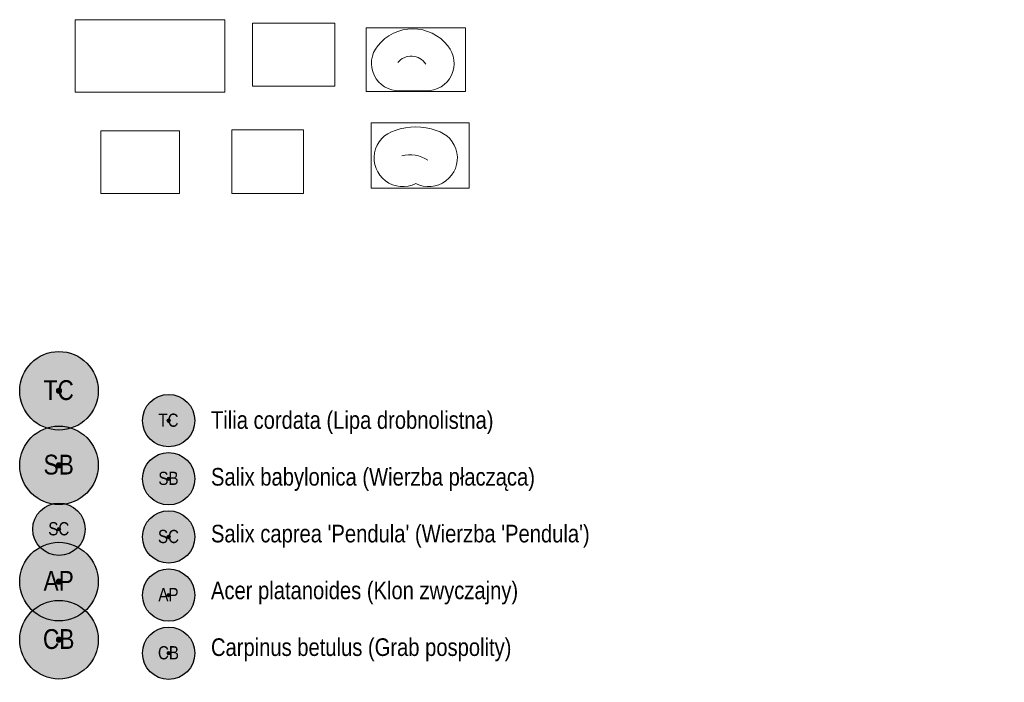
# Model space of a CAD drawing. Header units: centimetres. Extents: x 0 to 79565, y -33811 to 17832.
# Tile 203 of 205: x 25185 to 30826, y 7400 to 11195. Entities that reach past the tile are written whole.
import ezdxf

# ---------------------------------------------------------------- set-up
doc = ezdxf.new("R2010")
doc.units = ezdxf.units.CM
for name, color, linetype, lineweight in [('_Zagospodarowanie terenu (2D)', 7, 'Continuous', 9), ('_Zagospodarowanie terenu (2D)-1', 7, 'Continuous', 9), ('Zagospodarowanie-Mała architektura-Urządzenia zewnętrzne', 7, 'Continuous', 9), ('Zagospodarowanie-Rośliny-Krzewy', 7, 'Continuous', 9)]:
    doc.layers.add(name, color=color, linetype=linetype, lineweight=lineweight)
doc.layers.add('Zagospodarowanie-Opis-Tekst', color=7, linetype='Continuous', lineweight=9, true_color=0x0000dd)
doc.layers.add('Zagospodarowanie-Rośliny-Drzewa', color=3, linetype='Continuous', lineweight=25, true_color=0x00ff00)
doc.styles.add('Arial Narrow', font='ARIALN.TTF')
picture_1 = doc.add_image_def('image1.png', size_in_pixel=(685, 332))
picture_2 = doc.add_image_def('image2.png', size_in_pixel=(685, 458))
picture_3 = doc.add_image_def('image3.png', size_in_pixel=(626, 555))
picture_4 = doc.add_image_def('image4.png', size_in_pixel=(611, 468))
picture_5 = doc.add_image_def('image5.png', size_in_pixel=(789, 503))
picture_6 = doc.add_image_def('image6.png', size_in_pixel=(747, 594))
picture_7 = doc.add_image_def('image7.png', size_in_pixel=(685, 332))
picture_8 = doc.add_image_def('image8.png', size_in_pixel=(685, 458))
picture_9 = doc.add_image_def('image9.png', size_in_pixel=(626, 555))
picture_10 = doc.add_image_def('image10.png', size_in_pixel=(611, 468))
picture_11 = doc.add_image_def('image11.png', size_in_pixel=(789, 503))
picture_12 = doc.add_image_def('image12.png', size_in_pixel=(747, 594))

# ---------------------------------------------------------------- blocks, each defined once
blk = doc.blocks.new('[TC] Lipa-1')
at = {"layer": 'Zagospodarowanie-Opis-Tekst', "linetype": 'Continuous', "lineweight": 0, "true_color": 0x888888}
h = blk.add_hatch(color=252, dxfattribs=at)
edge = h.paths.add_edge_path()
edge.add_arc((0, 0), 10, 0, 360)
at = {"layer": 'Zagospodarowanie-Rośliny-Drzewa', "linetype": 'Continuous', "lineweight": 0, "true_color": 0x009900, "transparency": 33554508}
h = blk.add_hatch(color=94, dxfattribs=at)
edge = h.paths.add_edge_path()
edge.add_arc((0, 0), 150, 0, 360)
at = {"layer": 'Zagospodarowanie-Opis-Tekst', "color": 172, "true_color": 0x0000dd}
blk.add_circle((0, 0), 10, dxfattribs=at)
at = {"layer": 'Zagospodarowanie-Rośliny-Drzewa', "color": 114, "true_color": 0x00a75b}
blk.add_circle((0, 0), 150, dxfattribs=at)
at = {"layer": 'Zagospodarowanie-Opis-Tekst', "color": 172, "true_color": 0x0000dd, "insert": (-58.9, 40.5), "char_height": 75.65, "attachment_point": 1, "line_spacing_factor": 0.966875, "style": 'Arial Narrow'}
blk.add_mtext('TC', dxfattribs=at)
blk = doc.blocks.new('[sb]-Wierzba płacząca-1')
at = {"layer": 'Zagospodarowanie-Opis-Tekst', "linetype": 'Continuous', "lineweight": 0, "true_color": 0x888888}
h = blk.add_hatch(color=252, dxfattribs=at)
edge = h.paths.add_edge_path()
edge.add_arc((0, 0), 10, 0, 360)
at = {"layer": 'Zagospodarowanie-Rośliny-Drzewa', "linetype": 'Continuous', "lineweight": 0, "true_color": 0x99cc00, "transparency": 33554577}
h = blk.add_hatch(color=62, dxfattribs=at)
edge = h.paths.add_edge_path()
edge.add_arc((0, 0), 150, 0, 360)
at = {"layer": 'Zagospodarowanie-Opis-Tekst', "color": 172, "true_color": 0x0000dd}
blk.add_circle((0, 0), 10, dxfattribs=at)
at = {"layer": 'Zagospodarowanie-Rośliny-Drzewa', "color": 114, "true_color": 0x00a75b}
blk.add_circle((0, 0), 150, dxfattribs=at)
at = {"layer": 'Zagospodarowanie-Opis-Tekst', "color": 172, "true_color": 0x0000dd, "insert": (-58.9, 40.5), "char_height": 75.65, "attachment_point": 1, "line_spacing_factor": 0.966875, "style": 'Arial Narrow'}
blk.add_mtext('SB', dxfattribs=at)
blk = doc.blocks.new('[SC]-Wierzba Pendula-1')
at = {"layer": 'Zagospodarowanie-Opis-Tekst', "linetype": 'Continuous', "lineweight": 0, "true_color": 0x888888}
h = blk.add_hatch(color=252, dxfattribs=at)
edge = h.paths.add_edge_path()
edge.add_arc((0, 0), 10, 0, 360)
at = {"layer": 'Zagospodarowanie-Rośliny-Drzewa', "linetype": 'Continuous', "lineweight": 0, "true_color": 0x99cc00, "transparency": 33554508}
h = blk.add_hatch(color=62, dxfattribs=at)
edge = h.paths.add_edge_path()
edge.add_arc((0, 0), 150, 0, 360)
at = {"layer": 'Zagospodarowanie-Opis-Tekst', "color": 172, "true_color": 0x0000dd}
blk.add_circle((0, 0), 10, dxfattribs=at)
at = {"layer": 'Zagospodarowanie-Rośliny-Drzewa', "color": 84, "true_color": 0x269900}
blk.add_circle((0, 0), 150, dxfattribs=at)
at = {"layer": 'Zagospodarowanie-Opis-Tekst', "color": 172, "true_color": 0x0000dd, "insert": (-61.3, 40.5), "char_height": 75.65, "attachment_point": 1, "line_spacing_factor": 0.966875, "style": 'Arial Narrow'}
blk.add_mtext('SC', dxfattribs=at)
blk = doc.blocks.new('[AP]-Klon zwyczajny-1')
at = {"layer": 'Zagospodarowanie-Opis-Tekst', "linetype": 'Continuous', "lineweight": 0, "true_color": 0x888888}
h = blk.add_hatch(color=252, dxfattribs=at)
edge = h.paths.add_edge_path()
edge.add_arc((0, 0), 10, 0, 360)
at = {"layer": 'Zagospodarowanie-Rośliny-Drzewa', "linetype": 'Continuous', "lineweight": 0, "true_color": 0x00a75b, "transparency": 33554508}
h = blk.add_hatch(color=114, dxfattribs=at)
edge = h.paths.add_edge_path()
edge.add_arc((0, 0), 150, 0, 360)
at = {"layer": 'Zagospodarowanie-Opis-Tekst', "color": 172, "true_color": 0x0000dd}
blk.add_circle((0, 0), 10, dxfattribs=at)
at = {"layer": 'Zagospodarowanie-Rośliny-Drzewa', "color": 7}
blk.add_circle((0, 0), 150, dxfattribs=at)
at = {"layer": 'Zagospodarowanie-Opis-Tekst', "color": 172, "true_color": 0x0000dd, "insert": (-58.9, 40.5), "char_height": 75.65, "attachment_point": 1, "line_spacing_factor": 0.966875, "style": 'Arial Narrow'}
blk.add_mtext('AP', dxfattribs=at)
blk = doc.blocks.new('[CB]-Grab pospolity-1')
at = {"layer": 'Zagospodarowanie-Opis-Tekst', "linetype": 'Continuous', "lineweight": 0, "true_color": 0x888888}
h = blk.add_hatch(color=252, dxfattribs=at)
edge = h.paths.add_edge_path()
edge.add_arc((0, 0), 10, 0, 360)
at = {"layer": 'Zagospodarowanie-Rośliny-Drzewa', "linetype": 'Continuous', "lineweight": 0, "true_color": 0xcaff6b, "transparency": 33554508}
h = blk.add_hatch(color=71, dxfattribs=at)
edge = h.paths.add_edge_path()
edge.add_arc((0, 0), 150, 0, 360)
at = {"layer": 'Zagospodarowanie-Opis-Tekst', "color": 172, "true_color": 0x0000dd}
blk.add_circle((0, 0), 10, dxfattribs=at)
at = {"layer": 'Zagospodarowanie-Rośliny-Drzewa', "color": 114, "true_color": 0x00a75b}
blk.add_circle((0, 0), 150, dxfattribs=at)
at = {"layer": 'Zagospodarowanie-Opis-Tekst', "color": 172, "true_color": 0x0000dd, "insert": (-61.3, 40.5), "char_height": 75.65, "attachment_point": 1, "line_spacing_factor": 0.966875, "style": 'Arial Narrow'}
blk.add_mtext('CB', dxfattribs=at)
blk = doc.blocks.new('Grupa-5')
at = {"layer": 'Zagospodarowanie-Mała architektura-Urządzenia zewnętrzne', "flags": 128}
for points in [[(934864080.7, -397459915.1, -0.647373), (934863956.1, -397460172.3), (934863880.2, -397460172.3), (934863804.3, -397460172.3, -0.647373), (934863679.7, -397459915.1, -0.485851)], [(934863954.4, -397460019.5, 0.507602), (934863793.7, -397460011.4, -0.512038)], [(934864014.6, -397460400.1, -1.112084), (934863897, -397460703.5, -1.112084), (934863779.4, -397460400.1, -0.175634)], [(934863965.7, -397460569.8, 0.211972), (934863817.2, -397460545.5, -0.212425)]]:
    blk.add_lwpolyline(points, format="xyb", close=True, dxfattribs=at)
at = {"layer": 'Zagospodarowanie-Rośliny-Drzewa', "color": 7, "xscale": 1.5, "yscale": 1.5, "zscale": 1.5}
for name, p in [('[TC] Lipa-1', (934861853, -397461890.9)), ('[sb]-Wierzba płacząca-1', (934861853, -397462317.6)), ('[AP]-Klon zwyczajny-1', (934861853, -397462983.7)), ('[CB]-Grab pospolity-1', (934861853, -397463316.7))]:
    blk.add_blockref(name, p, dxfattribs=at)
at = {"layer": 'Zagospodarowanie-Rośliny-Drzewa', "color": 7}
for name, p in [('[TC] Lipa-1', (934862481.4, -397462061.8)), ('[sb]-Wierzba płacząca-1', (934862481.4, -397462394.8)), ('[SC]-Wierzba Pendula-1', (934861853, -397462683.7)), ('[SC]-Wierzba Pendula-1', (934862481.4, -397462727.9)), ('[AP]-Klon zwyczajny-1', (934862481.4, -397463060.9)), ('[CB]-Grab pospolity-1', (934862481.4, -397463393.9))]:
    blk.add_blockref(name, p, dxfattribs=at)
at = {"layer": 'Zagospodarowanie-Opis-Tekst', "insert": (934862724, -397462007.8), "char_height": 100.872, "attachment_point": 1, "line_spacing_factor": 1.934031, "style": 'Arial Narrow'}
blk.add_mtext('Tilia cordata (Lipa drobnolistna)\\PSalix babylonica (Wierzba płacząca)\\PSalix caprea \'Pendula\' (Wierzba \'Pendula\')\\PAcer platanoides (Klon zwyczajny)\\PCarpinus betulus (Grab pospolity)\\PPrunus serrulata \'Kanzan\' (Wiśnia Kanzan)\\PPrunus padus \'Albertii\' (Czeremcha \'Albertii\')\\PSorbus aucuparia \'Fastigiata\' (Jarzębina pospolita \'Fastigiata\')\\PForsythia × intermedia (Forsycja pośrednia)\\PSyringa vulgaris \'Lilac\' (Bez lilak - fioletowy)\\PSyringa vulgaris \'Alba\' (Bez lilak - biały)\\PWeigela florida (Krzewuszka cudowna)\\PMagnolia stellata (Magnolia gwiaździsta)\\PPhysocarpus opulifolius \'Luteus\' (Pęcherznica kalinolistna "Luteus")\\PPhysocarpus opulifolius \'Diabolo\' (Pęcherznica kalinolistna "Diabolo")\\PPhiladelphus \'Belle Etoile\' (Jaśminowiec "Belle Etoile")\\P', dxfattribs=at)
at = {"layer": 'Zagospodarowanie-Rośliny-Krzewy'}
image = blk.add_image(picture_1, insert=(934861945.9, -397460180.9), size_in_units=(857.2, 415.4), dxfattribs=at)
image.dxf.flags = 7
image = blk.add_image(picture_4, insert=(934862962.2, -397460145.9), size_in_units=(470.8, 360.6), dxfattribs=at)
image.dxf.flags = 7
image = blk.add_image(picture_5, insert=(934863612.8, -397460175.9), size_in_units=(570.2, 363.5), dxfattribs=at)
image.dxf.flags = 7
image = blk.add_image(picture_2, insert=(934863641.9, -397460730.9), size_in_units=(561.9, 375.7), dxfattribs=at)
image.dxf.flags = 7
image = blk.add_image(picture_6, insert=(934862092.3, -397460760.9), size_in_units=(450.8, 358.4), dxfattribs=at)
image.dxf.flags = 7
image = blk.add_image(picture_3, insert=(934862843, -397460760.9), size_in_units=(410.8, 364.2), dxfattribs=at)
image.dxf.flags = 7
blk = doc.blocks.new('Zagospodarowanie terenu (2D)-1')
at = {"layer": 'Zagospodarowanie-Mała architektura-Urządzenia zewnętrzne', "color": 7}
blk.add_blockref('Grupa-5', (0, 0), dxfattribs=at)
blk = doc.blocks.new('[TC] Lipa')
at = {"layer": 'Zagospodarowanie-Opis-Tekst', "linetype": 'Continuous', "lineweight": 0, "true_color": 0x888888}
h = blk.add_hatch(color=252, dxfattribs=at)
edge = h.paths.add_edge_path()
edge.add_arc((0, 0), 10, 0, 360)
at = {"layer": 'Zagospodarowanie-Rośliny-Drzewa', "linetype": 'Continuous', "lineweight": 0, "true_color": 0x009900, "transparency": 33554508}
h = blk.add_hatch(color=94, dxfattribs=at)
edge = h.paths.add_edge_path()
edge.add_arc((0, 0), 150, 0, 360)
at = {"layer": 'Zagospodarowanie-Opis-Tekst', "color": 172, "true_color": 0x0000dd}
blk.add_circle((0, 0), 10, dxfattribs=at)
at = {"layer": 'Zagospodarowanie-Rośliny-Drzewa', "color": 114, "true_color": 0x00a75b}
blk.add_circle((0, 0), 150, dxfattribs=at)
at = {"layer": 'Zagospodarowanie-Opis-Tekst', "color": 172, "true_color": 0x0000dd, "insert": (-58.9, 40.5), "char_height": 75.65, "attachment_point": 1, "line_spacing_factor": 0.966875, "style": 'Arial Narrow'}
blk.add_mtext('TC', dxfattribs=at)
blk = doc.blocks.new('[sb]-Wierzba płacząca')
at = {"layer": 'Zagospodarowanie-Opis-Tekst', "linetype": 'Continuous', "lineweight": 0, "true_color": 0x888888}
h = blk.add_hatch(color=252, dxfattribs=at)
edge = h.paths.add_edge_path()
edge.add_arc((0, 0), 10, 0, 360)
at = {"layer": 'Zagospodarowanie-Rośliny-Drzewa', "linetype": 'Continuous', "lineweight": 0, "true_color": 0x99cc00, "transparency": 33554577}
h = blk.add_hatch(color=62, dxfattribs=at)
edge = h.paths.add_edge_path()
edge.add_arc((0, 0), 150, 0, 360)
at = {"layer": 'Zagospodarowanie-Opis-Tekst', "color": 172, "true_color": 0x0000dd}
blk.add_circle((0, 0), 10, dxfattribs=at)
at = {"layer": 'Zagospodarowanie-Rośliny-Drzewa', "color": 114, "true_color": 0x00a75b}
blk.add_circle((0, 0), 150, dxfattribs=at)
at = {"layer": 'Zagospodarowanie-Opis-Tekst', "color": 172, "true_color": 0x0000dd, "insert": (-58.9, 40.5), "char_height": 75.65, "attachment_point": 1, "line_spacing_factor": 0.966875, "style": 'Arial Narrow'}
blk.add_mtext('SB', dxfattribs=at)
blk = doc.blocks.new('[SC]-Wierzba Pendula')
at = {"layer": 'Zagospodarowanie-Opis-Tekst', "linetype": 'Continuous', "lineweight": 0, "true_color": 0x888888}
h = blk.add_hatch(color=252, dxfattribs=at)
edge = h.paths.add_edge_path()
edge.add_arc((0, 0), 10, 0, 360)
at = {"layer": 'Zagospodarowanie-Rośliny-Drzewa', "linetype": 'Continuous', "lineweight": 0, "true_color": 0x99cc00, "transparency": 33554508}
h = blk.add_hatch(color=62, dxfattribs=at)
edge = h.paths.add_edge_path()
edge.add_arc((0, 0), 150, 0, 360)
at = {"layer": 'Zagospodarowanie-Opis-Tekst', "color": 172, "true_color": 0x0000dd}
blk.add_circle((0, 0), 10, dxfattribs=at)
at = {"layer": 'Zagospodarowanie-Rośliny-Drzewa', "color": 84, "true_color": 0x269900}
blk.add_circle((0, 0), 150, dxfattribs=at)
at = {"layer": 'Zagospodarowanie-Opis-Tekst', "color": 172, "true_color": 0x0000dd, "insert": (-61.3, 40.5), "char_height": 75.65, "attachment_point": 1, "line_spacing_factor": 0.966875, "style": 'Arial Narrow'}
blk.add_mtext('SC', dxfattribs=at)
blk = doc.blocks.new('[AP]-Klon zwyczajny')
at = {"layer": 'Zagospodarowanie-Opis-Tekst', "linetype": 'Continuous', "lineweight": 0, "true_color": 0x888888}
h = blk.add_hatch(color=252, dxfattribs=at)
edge = h.paths.add_edge_path()
edge.add_arc((0, 0), 10, 0, 360)
at = {"layer": 'Zagospodarowanie-Rośliny-Drzewa', "linetype": 'Continuous', "lineweight": 0, "true_color": 0x00a75b, "transparency": 33554508}
h = blk.add_hatch(color=114, dxfattribs=at)
edge = h.paths.add_edge_path()
edge.add_arc((0, 0), 150, 0, 360)
at = {"layer": 'Zagospodarowanie-Opis-Tekst', "color": 172, "true_color": 0x0000dd}
blk.add_circle((0, 0), 10, dxfattribs=at)
at = {"layer": 'Zagospodarowanie-Rośliny-Drzewa', "color": 7}
blk.add_circle((0, 0), 150, dxfattribs=at)
at = {"layer": 'Zagospodarowanie-Opis-Tekst', "color": 172, "true_color": 0x0000dd, "insert": (-58.9, 40.5), "char_height": 75.65, "attachment_point": 1, "line_spacing_factor": 0.966875, "style": 'Arial Narrow'}
blk.add_mtext('AP', dxfattribs=at)
blk = doc.blocks.new('[CB]-Grab pospolity')
at = {"layer": 'Zagospodarowanie-Opis-Tekst', "linetype": 'Continuous', "lineweight": 0, "true_color": 0x888888}
h = blk.add_hatch(color=252, dxfattribs=at)
edge = h.paths.add_edge_path()
edge.add_arc((0, 0), 10, 0, 360)
at = {"layer": 'Zagospodarowanie-Rośliny-Drzewa', "linetype": 'Continuous', "lineweight": 0, "true_color": 0xcaff6b, "transparency": 33554508}
h = blk.add_hatch(color=71, dxfattribs=at)
edge = h.paths.add_edge_path()
edge.add_arc((0, 0), 150, 0, 360)
at = {"layer": 'Zagospodarowanie-Opis-Tekst', "color": 172, "true_color": 0x0000dd}
blk.add_circle((0, 0), 10, dxfattribs=at)
at = {"layer": 'Zagospodarowanie-Rośliny-Drzewa', "color": 114, "true_color": 0x00a75b}
blk.add_circle((0, 0), 150, dxfattribs=at)
at = {"layer": 'Zagospodarowanie-Opis-Tekst', "color": 172, "true_color": 0x0000dd, "insert": (-61.3, 40.5), "char_height": 75.65, "attachment_point": 1, "line_spacing_factor": 0.966875, "style": 'Arial Narrow'}
blk.add_mtext('CB', dxfattribs=at)
blk = doc.blocks.new('Grupa')
at = {"layer": 'Zagospodarowanie-Mała architektura-Urządzenia zewnętrzne', "flags": 128}
for points in [[(934864080.7, -397459915.1, -0.647373), (934863956.1, -397460172.3), (934863880.2, -397460172.3), (934863804.3, -397460172.3, -0.647373), (934863679.7, -397459915.1, -0.485851)], [(934863954.4, -397460019.5, 0.507602), (934863793.7, -397460011.4, -0.512038)], [(934864014.6, -397460400.1, -1.112084), (934863897, -397460703.5, -1.112084), (934863779.4, -397460400.1, -0.175634)], [(934863965.7, -397460569.8, 0.211972), (934863817.2, -397460545.5, -0.212425)]]:
    blk.add_lwpolyline(points, format="xyb", close=True, dxfattribs=at)
at = {"layer": 'Zagospodarowanie-Rośliny-Drzewa', "color": 7, "xscale": 1.5, "yscale": 1.5, "zscale": 1.5}
for name, p in [('[TC] Lipa', (934861853, -397461890.9)), ('[sb]-Wierzba płacząca', (934861853, -397462317.6)), ('[AP]-Klon zwyczajny', (934861853, -397462983.7)), ('[CB]-Grab pospolity', (934861853, -397463316.7))]:
    blk.add_blockref(name, p, dxfattribs=at)
at = {"layer": 'Zagospodarowanie-Rośliny-Drzewa', "color": 7}
for name, p in [('[TC] Lipa', (934862481.4, -397462061.8)), ('[sb]-Wierzba płacząca', (934862481.4, -397462394.8)), ('[SC]-Wierzba Pendula', (934861853, -397462683.7)), ('[SC]-Wierzba Pendula', (934862481.4, -397462727.9)), ('[AP]-Klon zwyczajny', (934862481.4, -397463060.9)), ('[CB]-Grab pospolity', (934862481.4, -397463393.9))]:
    blk.add_blockref(name, p, dxfattribs=at)
at = {"layer": 'Zagospodarowanie-Opis-Tekst', "insert": (934862724, -397462007.8), "char_height": 100.872, "attachment_point": 1, "line_spacing_factor": 1.934031, "style": 'Arial Narrow'}
blk.add_mtext('Tilia cordata (Lipa drobnolistna)\\PSalix babylonica (Wierzba płacząca)\\PSalix caprea \'Pendula\' (Wierzba \'Pendula\')\\PAcer platanoides (Klon zwyczajny)\\PCarpinus betulus (Grab pospolity)\\PPrunus serrulata \'Kanzan\' (Wiśnia Kanzan)\\PPrunus padus \'Albertii\' (Czeremcha \'Albertii\')\\PSorbus aucuparia \'Fastigiata\' (Jarzębina pospolita \'Fastigiata\')\\PForsythia × intermedia (Forsycja pośrednia)\\PSyringa vulgaris \'Lilac\' (Bez lilak - fioletowy)\\PSyringa vulgaris \'Alba\' (Bez lilak - biały)\\PWeigela florida (Krzewuszka cudowna)\\PMagnolia stellata (Magnolia gwiaździsta)\\PPhysocarpus opulifolius \'Luteus\' (Pęcherznica kalinolistna "Luteus")\\PPhysocarpus opulifolius \'Diabolo\' (Pęcherznica kalinolistna "Diabolo")\\PPhiladelphus \'Belle Etoile\' (Jaśminowiec "Belle Etoile")\\P', dxfattribs=at)
at = {"layer": 'Zagospodarowanie-Rośliny-Krzewy'}
image = blk.add_image(picture_7, insert=(934861945.9, -397460180.9), size_in_units=(857.2, 415.4), dxfattribs=at)
image.dxf.flags = 7
image = blk.add_image(picture_10, insert=(934862962.2, -397460145.9), size_in_units=(470.8, 360.6), dxfattribs=at)
image.dxf.flags = 7
image = blk.add_image(picture_11, insert=(934863612.8, -397460175.9), size_in_units=(570.2, 363.5), dxfattribs=at)
image.dxf.flags = 7
image = blk.add_image(picture_8, insert=(934863641.9, -397460730.9), size_in_units=(561.9, 375.7), dxfattribs=at)
image.dxf.flags = 7
image = blk.add_image(picture_12, insert=(934862092.3, -397460760.9), size_in_units=(450.8, 358.4), dxfattribs=at)
image.dxf.flags = 7
image = blk.add_image(picture_9, insert=(934862843, -397460760.9), size_in_units=(410.8, 364.2), dxfattribs=at)
image.dxf.flags = 7
blk = doc.blocks.new('Zagospodarowanie terenu (2D)')
at = {"layer": 'Zagospodarowanie-Mała architektura-Urządzenia zewnętrzne', "color": 7}
blk.add_blockref('Grupa', (0, 0), dxfattribs=at)

msp = doc.modelspace()

# ---------------------------------------------------------------- block references
at = {"layer": '_Zagospodarowanie terenu (2D)-1'}
msp.add_blockref('Zagospodarowanie terenu (2D)-1', (-934836443, 397470960.9), dxfattribs=at)

# ---------------------------------------------------------------- next in the draw order: block references
at = {"layer": '_Zagospodarowanie terenu (2D)'}
msp.add_blockref('Zagospodarowanie terenu (2D)', (-934836443, 397470960.9), dxfattribs=at)

doc.saveas('drawing.dxf')
